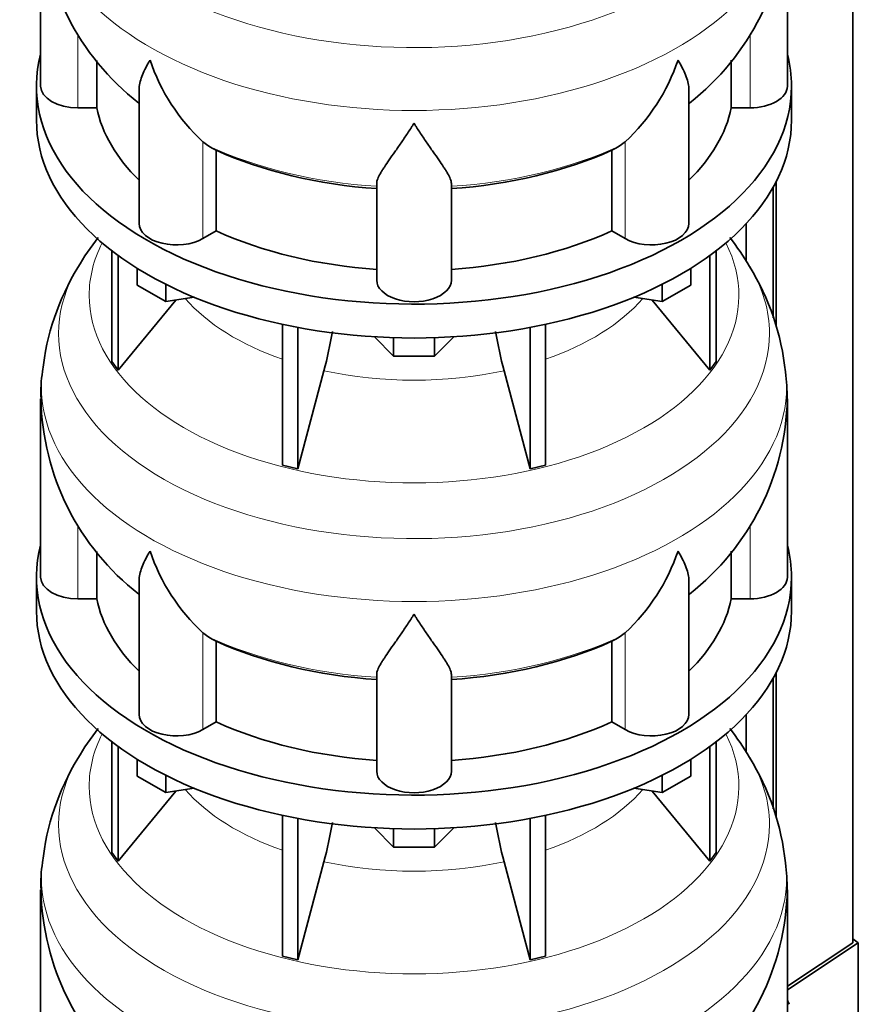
# Model space of a CAD drawing. Header units: millimetres. Extents: x 148 to 904, y -3227 to 2234.
# Tile 6 of 25: x 690 to 892, y -2951 to -2714. Entities that reach past the tile are written whole.
import ezdxf

# ---------------------------------------------------------------- set-up
doc = ezdxf.new("R2010")
doc.units = ezdxf.units.MM
for name, color, linetype in [('MID_134-15', 7, 'Continuous'), ('VSI134_DIFFUSORE', 7, 'Continuous'), ('VSI134_TERMINALE', 7, 'Continuous')]:
    doc.layers.add(name, color=color, linetype=linetype)

# ---------------------------------------------------------------- blocks, each defined once
blk = doc.blocks.new('SE4')
at = {"layer": 'MID_134-15', "color": 7, "linetype": 'Continuous', "lineweight": 35}
for p, q in [((891.05, -2936.45), (891.05, -1147.98)), ((872.54, -2752.92), (872.54, -2787.97)), ((871.79, -2754.33), (871.79, -2785.75)), ((865.27, -2763.11), (865.27, -2772.07)), ((872.54, -2871.32), (872.54, -2906.36)), ((871.79, -2872.73), (871.79, -2904.14)), ((865.27, -2881.5), (865.27, -2890.46))]:
    blk.add_line(p, q, dxfattribs=at)
at = {"layer": 'VSI134_DIFFUSORE', "color": 7, "linetype": 'Continuous', "lineweight": 35}
for p, q in [((695.24, -2686.89), (695.24, -2729.94)), ((875.24, -2729.94), (875.24, -2686.89)), ((708.77, -2735.14), (708.77, -2723.7)), ((861.71, -2723.67), (861.71, -2735.14)), ((694.24, -2729.94), (694.24, -2738.11)), ((876.24, -2738.11), (876.24, -2729.94)), ((718.96, -2730.85), (718.96, -2763.01)), ((851.51, -2763.01), (851.51, -2730.87)), ((704.24, -2735.14), (708.77, -2735.14)), ((861.71, -2735.14), (866.24, -2735.14)), ((735.75, -2744.39), (734.33, -2743.34)), ((836.15, -2743.34), (834.73, -2744.39)), ((737.53, -2764.84), (737.53, -2745.36)), ((832.95, -2745.36), (832.95, -2764.84)), ((776.24, -2776.71), (776.24, -2753.36)), ((794.24, -2776.71), (794.24, -2753.36)), ((734.33, -2766.68), (737.53, -2764.84)), ((832.95, -2764.84), (836.15, -2766.68)), ((712.41, -2769.61), (712.41, -2796.29)), ((858.07, -2769.61), (858.07, -2796.29)), ((713.94, -2770.76), (713.94, -2798.42)), ((856.53, -2770.76), (856.53, -2798.42)), ((718.48, -2777.87), (718.48, -2773.81)), ((851.99, -2777.87), (851.99, -2773.81)), ((725.42, -2781.87), (725.42, -2777.7)), ((845.05, -2781.87), (845.05, -2777.7)), ((725.42, -2781.87), (718.48, -2777.87)), ((851.99, -2777.87), (845.05, -2781.87)), ((713.94, -2798.42), (727.8, -2781.51)), ((732.25, -2780.82), (725.42, -2781.87)), ((845.05, -2781.87), (838.23, -2780.82)), ((842.67, -2781.51), (856.53, -2798.42)), ((753.54, -2787.36), (753.54, -2821.28)), ((757.24, -2788.1), (757.24, -2822.17)), ((813.24, -2788.1), (813.24, -2822.17)), ((816.93, -2787.36), (816.93, -2821.28)), ((780.33, -2795.01), (775.68, -2790.36)), ((780.33, -2795.01), (780.33, -2790.57)), ((794.8, -2790.36), (790.15, -2795.01)), ((790.15, -2795.01), (790.15, -2790.57)), ((712.41, -2796.29), (713.94, -2798.42)), ((790.15, -2795.01), (780.33, -2795.01)), ((856.53, -2798.42), (858.07, -2796.29)), ((757.24, -2822.17), (763.51, -2798.55)), ((806.96, -2798.55), (813.24, -2822.17)), ((695.24, -2805.28), (695.24, -2848.33)), ((875.24, -2848.33), (875.24, -2805.28)), ((753.54, -2821.28), (757.24, -2822.17)), ((813.24, -2822.17), (816.93, -2821.28)), ((708.77, -2853.53), (708.77, -2842.09)), ((861.71, -2842.07), (861.71, -2853.53)), ((694.24, -2848.33), (694.24, -2856.5)), ((876.24, -2856.5), (876.24, -2848.33)), ((718.96, -2849.24), (718.96, -2881.4)), ((851.51, -2881.4), (851.51, -2849.26)), ((704.24, -2853.53), (708.77, -2853.53)), ((861.71, -2853.53), (866.24, -2853.53)), ((735.75, -2862.78), (734.33, -2861.73)), ((836.15, -2861.73), (834.73, -2862.78)), ((737.53, -2883.23), (737.53, -2863.75)), ((832.95, -2863.75), (832.95, -2883.23)), ((776.24, -2895.1), (776.24, -2871.75)), ((794.24, -2895.1), (794.24, -2871.75)), ((734.33, -2885.08), (737.53, -2883.23)), ((832.95, -2883.23), (836.15, -2885.08)), ((712.41, -2888), (712.41, -2914.68)), ((713.94, -2889.15), (713.94, -2916.81)), ((856.53, -2889.15), (856.53, -2916.81)), ((858.07, -2888), (858.07, -2914.68)), ((718.48, -2896.26), (718.48, -2892.2)), ((851.99, -2896.26), (851.99, -2892.2)), ((725.42, -2900.27), (718.48, -2896.26)), ((725.42, -2900.27), (725.42, -2896.09)), ((845.05, -2900.27), (845.05, -2896.09)), ((851.99, -2896.26), (845.05, -2900.27)), ((713.94, -2916.81), (727.8, -2899.9)), ((732.25, -2899.21), (725.42, -2900.27)), ((845.05, -2900.27), (838.23, -2899.21)), ((842.67, -2899.9), (856.53, -2916.81)), ((753.54, -2905.75), (753.54, -2939.68)), ((816.93, -2905.75), (816.93, -2939.68)), ((757.24, -2906.49), (757.24, -2940.56)), ((813.24, -2906.49), (813.24, -2940.56)), ((780.33, -2913.4), (775.68, -2908.75)), ((780.33, -2913.4), (780.33, -2908.96)), ((794.8, -2908.75), (790.15, -2913.4)), ((790.15, -2913.4), (790.15, -2908.96)), ((712.41, -2914.68), (713.94, -2916.81)), ((790.15, -2913.4), (780.33, -2913.4)), ((856.53, -2916.81), (858.07, -2914.68)), ((757.24, -2940.56), (763.51, -2916.94)), ((806.96, -2916.94), (813.24, -2940.56)), ((695.24, -2923.67), (695.24, -2966.73)), ((875.24, -2966.73), (875.24, -2923.67)), ((753.54, -2939.68), (757.24, -2940.56)), ((813.24, -2940.56), (816.93, -2939.68))]:
    blk.add_line(p, q, dxfattribs=at)
at = {"layer": 'VSI134_DIFFUSORE', "color": 4, "linetype": 'Continuous', "lineweight": 9}
for p, q in [((704.24, -2735.14), (704.24, -2717.39)), ((866.24, -2735.14), (866.24, -2717.35)), ((734.33, -2766.68), (734.33, -2743.34)), ((836.15, -2766.68), (836.15, -2743.34)), ((704.24, -2853.53), (704.24, -2835.78)), ((866.24, -2853.53), (866.24, -2835.74)), ((734.33, -2885.08), (734.33, -2861.73)), ((836.15, -2885.08), (836.15, -2861.73))]:
    blk.add_line(p, q, dxfattribs=at)
at = {"layer": 'VSI134_DIFFUSORE', "color": 7, "linetype": 'Continuous', "lineweight": 35}
for centre, radius, start, end in [((756.35, -2685.82), 61.03, 181.0134, 232.1226), ((813.88, -2685.65), 61.35, 307.9802, 358.8474), ((766.83, -2708.38), 47.73, 198.6373, 227.0857), ((803.65, -2708.38), 47.73, 312.9143, 341.3628), ((743.66, -2732), 14.7, 237.4509, 245.3566), ((826.82, -2732), 14.7, 294.6434, 302.5491), ((763.44, -2808.51), 68.73, 142.2241, 149.5395), ((807.61, -2808.05), 67.99, 30.667, 37.7637), ((755.39, -2805.06), 60.03, 148.4835, 173.9656), ((814.53, -2805.18), 60.58, 6.0044, 31.6287), ((673.67, -2774.23), 93.08, 344.857, 350.8019), ((895.49, -2774.44), 91.75, 189.1971, 195.2315), ((729.65, -2803.88), 34.35, 171.3381, 182.3578), ((809.76, -2806.28), 65.47, 0.8793, 6.4922), ((756.35, -2804.22), 61.03, 181.0134, 232.1226), ((813.88, -2804.04), 61.35, 307.9802, 358.8474), ((766.83, -2826.77), 47.73, 198.6373, 227.0857), ((803.65, -2826.77), 47.73, 312.9143, 341.3628), ((743.66, -2850.39), 14.7, 237.4509, 245.3566), ((826.82, -2850.39), 14.7, 294.6434, 302.5491), ((763.44, -2926.9), 68.73, 142.2241, 149.5395), ((807.61, -2926.44), 67.99, 30.667, 37.7637), ((755.39, -2923.45), 60.03, 148.4835, 173.9656), ((814.53, -2923.57), 60.58, 6.0044, 31.6287), ((673.67, -2892.63), 93.08, 344.857, 350.8019), ((895.49, -2892.83), 91.75, 189.1971, 195.2315), ((729.65, -2922.27), 34.35, 171.3381, 182.3578), ((809.76, -2924.67), 65.47, 0.8793, 6.4922), ((756.35, -2922.61), 61.03, 181.0134, 232.1226), ((813.88, -2922.44), 61.35, 307.9802, 358.8474)]:
    blk.add_arc(centre, radius, start, end, dxfattribs=at)
at = {"layer": 'VSI134_DIFFUSORE', "color": 4, "linetype": 'Continuous', "lineweight": 9}
for centre, major_axis, start_param, end_param in [((785.24, -2671.17), (85.67, 0), 2.814065, 6.283185), ((785.24, -2683.92), (-89.83, 0), 0, 3.208728), ((785.24, -2708.47), (-79.5, 0), 0.898849, 1.457346), ((785.24, -2708.47), (79.5, 0), 4.82584, 5.384336), ((785.24, -2780.37), (-78.3, 0), 0, 3.425204), ((785.24, -2780.37), (-78.3, 0), 5.999574, 6.283185), ((785.24, -2789.56), (85.67, 0), 2.814065, 6.283185), ((785.24, -2789.56), (85.67, 0), 0, 0.331215), ((785.24, -2765.25), (-61.63, 0), 0.463231, 1.030574), ((785.24, -2765.25), (61.63, 0), 5.252612, 5.819954), ((785.24, -2802.32), (-89.83, 0), 6.215075, 6.283185), ((785.24, -2802.32), (-89.83, 0), 0, 3.208728), ((785.24, -2765.25), (-61.63, 0), 1.210556, 1.931037), ((785.24, -2826.86), (-79.5, 0), 0.898849, 1.457346), ((785.24, -2826.86), (79.5, 0), 4.82584, 5.384336), ((785.24, -2898.76), (-78.3, 0), 0, 3.425204), ((785.24, -2898.76), (-78.3, 0), 5.999574, 6.283185), ((785.24, -2907.95), (85.67, 0), 2.814065, 6.283185), ((785.24, -2907.95), (85.67, 0), 0, 0.331215), ((785.24, -2883.64), (-61.63, 0), 0.463231, 1.030574), ((785.24, -2883.64), (61.63, 0), 5.252612, 5.819954), ((785.24, -2920.71), (-89.83, 0), 6.215075, 6.283185), ((785.24, -2920.71), (-89.83, 0), 0, 3.208728), ((785.24, -2883.64), (-61.63, 0), 1.210556, 1.931037)]:
    blk.add_ellipse(centre, major_axis=major_axis, ratio=0.57735, start_param=start_param, end_param=end_param, dxfattribs=at)
at = {"layer": 'VSI134_DIFFUSORE', "color": 7, "linetype": 'Continuous', "lineweight": 35}
for centre, major_axis, start_param, end_param in [((785.24, -2729.94), (91, 0), 2.993207, 6.283185), ((785.24, -2729.94), (91, 0), 0, 0.148386), ((704.24, -2729.94), (9, 0), 3.141593, 4.712389), ((866.24, -2729.94), (-9, 0), 1.570796, 3.141593), ((785.24, -2729.94), (-77, 0), 0.117151, 0.534109), ((785.24, -2729.94), (77, 0), 5.749077, 6.166034), ((785.24, -2738.11), (-91, 0), 0, 3.141593), ((785.24, -2710.47), (-77, 0), 0.902549, 1.453645), ((785.24, -2710.47), (77, 0), 4.82954, 5.380636), ((727.96, -2763.01), (9, 0), 3.141593, 5.497787), ((842.51, -2763.01), (-9, 0), 0.785398, 3.141593), ((785.24, -2729.94), (-77, 0), 0.902549, 1.453645), ((785.24, -2729.94), (77, 0), 4.82954, 5.380636), ((785.24, -2776.71), (-9, 0), 0, 3.141593), ((785.24, -2848.33), (91, 0), 2.993207, 6.283185), ((785.24, -2848.33), (91, 0), 0, 0.148386), ((704.24, -2848.33), (9, 0), 3.141593, 4.712389), ((866.24, -2848.33), (-9, 0), 1.570796, 3.141593), ((785.24, -2848.33), (-77, 0), 0.117151, 0.534109), ((785.24, -2848.33), (77, 0), 5.749077, 6.166034), ((785.24, -2856.5), (-91, 0), 0, 3.141593), ((785.24, -2828.86), (-77, 0), 0.902549, 1.453645), ((785.24, -2828.86), (77, 0), 4.82954, 5.380636), ((727.96, -2881.4), (9, 0), 3.141593, 5.497787), ((842.51, -2881.4), (-9, 0), 0.785398, 3.141593), ((785.24, -2848.33), (-77, 0), 0.902549, 1.453645), ((785.24, -2848.33), (77, 0), 4.82954, 5.380636), ((785.24, -2895.1), (-9, 0), 0, 3.141593)]:
    blk.add_ellipse(centre, major_axis=major_axis, ratio=0.57735, start_param=start_param, end_param=end_param, dxfattribs=at)
for points, knots in [([(718.96, -2730.87), (718.96, -2730.71), (718.97, -2730.55), (719.05, -2729.37), (719.34, -2728.32), (720.01, -2726.65), (720.27, -2726.07), (720.73, -2725.18), (720.89, -2724.88), (721.14, -2724.42), (721.28, -2724.19), (721.41, -2723.95), (721.5, -2723.79), (721.55, -2723.71), (721.6, -2723.64)], [0.4600931, 0.4600931, 0.4600931, 0.4600931, 0.5, 0.5, 0.75, 0.75, 0.875, 0.875, 0.9375, 0.9375, 0.96875, 0.984375, 0.984375, 1, 1, 1, 1]), ([(851.51, -2730.88), (851.51, -2730.73), (851.51, -2730.57), (851.46, -2729.91), (851.37, -2729.4), (851.11, -2728.34), (850.92, -2727.79), (850.47, -2726.66), (850.21, -2726.08), (849.75, -2725.19), (849.59, -2724.88), (849.33, -2724.42), (849.24, -2724.26), (849.06, -2723.95), (848.97, -2723.79), (848.88, -2723.64)], [0.4604904, 0.4604904, 0.4604904, 0.4604904, 0.5, 0.5, 0.625, 0.625, 0.75, 0.75, 0.875, 0.875, 0.9375, 0.9375, 0.96875, 0.96875, 1, 1, 1, 1]), ([(785.24, -2738.85), (785.11, -2739.07), (784.97, -2739.28), (784.71, -2739.7), (784.57, -2739.91), (784.18, -2740.52), (783.91, -2740.93), (783.13, -2742.12), (782.61, -2742.89), (781.6, -2744.36), (781.1, -2745.07), (780.15, -2746.43), (779.7, -2747.07), (778.86, -2748.29), (778.46, -2748.87), (777.92, -2749.69), (777.75, -2749.96), (777.43, -2750.47), (777.27, -2750.72), (776.86, -2751.44), (776.64, -2751.88), (776.33, -2752.68), (776.24, -2753.04), (776.24, -2753.36)], [0, 0, 0, 0, 0.03125, 0.03125, 0.0625, 0.0625, 0.125, 0.125, 0.25, 0.25, 0.375, 0.375, 0.5, 0.5, 0.625, 0.625, 0.6875, 0.6875, 0.75, 0.75, 0.875, 0.875, 1, 1, 1, 1]), ([(794.24, -2753.36), (794.24, -2753.04), (794.15, -2752.68), (793.84, -2751.88), (793.61, -2751.44), (793.2, -2750.72), (793.05, -2750.47), (792.73, -2749.96), (792.56, -2749.69), (792.02, -2748.87), (791.62, -2748.29), (790.78, -2747.07), (790.32, -2746.43), (789.38, -2745.08), (788.88, -2744.37), (787.87, -2742.89), (787.35, -2742.12), (786.56, -2740.93), (786.3, -2740.53), (785.9, -2739.91), (785.77, -2739.7), (785.5, -2739.28), (785.37, -2739.07), (785.24, -2738.85)], [0, 0, 0, 0, 0.125, 0.125, 0.25, 0.25, 0.3125, 0.3125, 0.375, 0.375, 0.5, 0.5, 0.625, 0.625, 0.75, 0.75, 0.875, 0.875, 0.9375, 0.9375, 0.96875, 0.96875, 1, 1, 1, 1]), ([(718.96, -2849.26), (718.96, -2849.1), (718.97, -2848.94), (719.05, -2847.76), (719.34, -2846.71), (720.01, -2845.04), (720.27, -2844.46), (720.73, -2843.57), (720.89, -2843.27), (721.14, -2842.81), (721.28, -2842.58), (721.41, -2842.34), (721.5, -2842.19), (721.55, -2842.11), (721.6, -2842.03)], [0.4600931, 0.4600931, 0.4600931, 0.4600931, 0.5, 0.5, 0.75, 0.75, 0.875, 0.875, 0.9375, 0.9375, 0.96875, 0.984375, 0.984375, 1, 1, 1, 1]), ([(851.51, -2849.28), (851.51, -2849.12), (851.51, -2848.96), (851.46, -2848.3), (851.37, -2847.79), (851.11, -2846.73), (850.92, -2846.18), (850.47, -2845.05), (850.21, -2844.47), (849.75, -2843.58), (849.59, -2843.27), (849.33, -2842.81), (849.24, -2842.66), (849.06, -2842.34), (848.97, -2842.18), (848.88, -2842.03)], [0.4604904, 0.4604904, 0.4604904, 0.4604904, 0.5, 0.5, 0.625, 0.625, 0.75, 0.75, 0.875, 0.875, 0.9375, 0.9375, 0.96875, 0.96875, 1, 1, 1, 1]), ([(785.24, -2857.25), (785.11, -2857.46), (784.97, -2857.67), (784.71, -2858.09), (784.57, -2858.3), (784.18, -2858.92), (783.91, -2859.32), (783.13, -2860.51), (782.61, -2861.28), (781.6, -2862.75), (781.1, -2863.47), (780.15, -2864.82), (779.7, -2865.46), (778.86, -2866.68), (778.46, -2867.26), (777.92, -2868.08), (777.75, -2868.35), (777.43, -2868.86), (777.27, -2869.11), (776.86, -2869.83), (776.64, -2870.27), (776.33, -2871.07), (776.24, -2871.43), (776.24, -2871.75)], [0, 0, 0, 0, 0.03125, 0.03125, 0.0625, 0.0625, 0.125, 0.125, 0.25, 0.25, 0.375, 0.375, 0.5, 0.5, 0.625, 0.625, 0.6875, 0.6875, 0.75, 0.75, 0.875, 0.875, 1, 1, 1, 1]), ([(794.24, -2871.75), (794.24, -2871.43), (794.15, -2871.07), (793.84, -2870.27), (793.61, -2869.83), (793.2, -2869.12), (793.05, -2868.87), (792.73, -2868.35), (792.56, -2868.08), (792.02, -2867.26), (791.62, -2866.69), (790.78, -2865.46), (790.32, -2864.82), (789.38, -2863.47), (788.88, -2862.76), (787.87, -2861.28), (787.35, -2860.52), (786.56, -2859.32), (786.3, -2858.92), (785.9, -2858.3), (785.77, -2858.09), (785.5, -2857.67), (785.37, -2857.46), (785.24, -2857.25)], [0, 0, 0, 0, 0.125, 0.125, 0.25, 0.25, 0.3125, 0.3125, 0.375, 0.375, 0.5, 0.5, 0.625, 0.625, 0.75, 0.75, 0.875, 0.875, 0.9375, 0.9375, 0.96875, 0.96875, 1, 1, 1, 1])]:
    blk.add_open_spline(points, degree=3, knots=knots, dxfattribs=at)
at = {"layer": 'VSI134_TERMINALE', "color": 7, "linetype": 'Continuous', "lineweight": 35}
for p, q in [((891.05, -2936.45), (875.24, -2946.95)), ((875.24, -2947.83), (892.33, -2936.48)), ((892.33, -2936.48), (891.05, -2935.49)), ((892.33, -2963.76), (892.33, -2936.48))]:
    blk.add_line(p, q, dxfattribs=at)
blk.add_ellipse((785.24, -2963.87), major_axis=(93, 0), ratio=0.57735, start_param=0.236132, end_param=0.254688, dxfattribs=at)

msp = doc.modelspace()

# ---------------------------------------------------------------- block references
msp.add_blockref('SE4', (0, 0))

doc.saveas('drawing.dxf')
